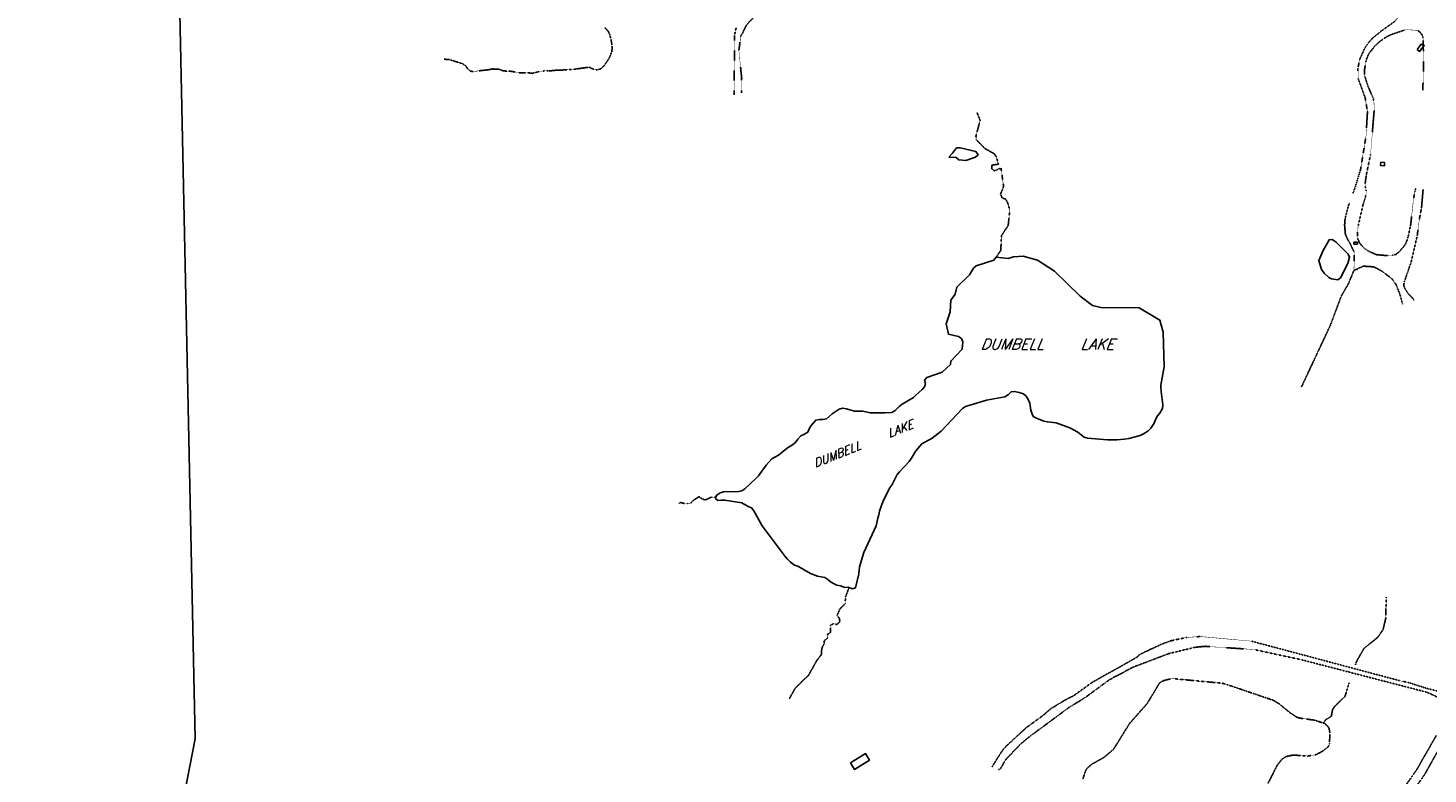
# Model space of a CAD drawing. Header units: feet. Extents: x 0 to 208040, y 0 to 211214.
# Tile 5 of 71: x 190207 to 193551, y 191575 to 193358. Entities that reach past the tile are written whole.
import ezdxf

# ---------------------------------------------------------------- set-up
doc = ezdxf.new("R2010")
doc.units = ezdxf.units.FT
doc.header["$LTSCALE"] = 0.5
doc.header["$MEASUREMENT"] = 0
doc.header["$XCLIPFRAME"] = 0
doc.linetypes.add('HIDDEN2', pattern=[0.1875, 0.125, -0.0625])
doc.linetypes.add('PHANTOM2', pattern=[1.25, 0.625, -0.125, 0.125, -0.125, 0.125, -0.125])
for name, color, linetype in [('image', 7, 'CONTINUOUS'), ('LAKE', 11, 'CONTINUOUS'), ('MI-BLDG', 11, 'CONTINUOUS'), ('MISC-UTILITY', 11, 'CONTINUOUS'), ('R-DIRT', 11, 'HIDDEN2'), ('STREAM', 11, 'PHANTOM2'), ('TEXT', 1, 'CONTINUOUS')]:
    doc.layers.add(name, color=color, linetype=linetype)
doc.styles.add('CVFONT05', font='ROMANC')
doc.styles.add('NOTES', font='ROMANS')
picture_1 = doc.add_image_def('image1.jpg', size_in_pixel=(2000, 2400))

msp = doc.modelspace()

# ---------------------------------------------------------------- linework, layer by layer
at = {"layer": 'LAKE'}
for points, elevation in [([(192406.5, 193049.2), (192424.2, 193048.3), (192430.8, 193042.6), (192447.1, 193040.6), (192470.6, 193048.9), (192476.5, 193054.6), (192471.3, 193062.2), (192434.1, 193071.2), (192425.4, 193071.1), (192415.2, 193058.3)], 165), ([(193322.9, 192852), (193315.4, 192851.6), (193300.2, 192824.7), (193290.9, 192801.6), (193296.7, 192780.1), (193303.1, 192771.8), (193314.5, 192761.4), (193321.3, 192757.8), (193336.2, 192755.7), (193342.8, 192760.9), (193359.6, 192795.2), (193364, 192809.9), (193361, 192816.9), (193331.9, 192845.8)], 140)]:
    msp.add_lwpolyline(points, close=True, dxfattribs=dict(at, elevation=elevation))
at = {"layer": 'LAKE', "elevation": 151.8}
for points in [[(192348.3, 192500), (192348.5, 192500.2), (192350.9, 192508.1), (192348.7, 192516), (192354.6, 192522.3), (192390.6, 192535), (192410.5, 192553.1), (192411.3, 192561.5), (192438.5, 192590.2), (192440, 192607.6), (192437.2, 192615.4), (192429.6, 192620.5), (192405.9, 192626.3), (192400.6, 192650.5), (192410.1, 192679.3), (192411.6, 192707.3), (192422.3, 192721.2), (192426, 192738.3), (192456.4, 192767.9), (192465.5, 192783.4), (192472, 192788.9), (192514.2, 192803), (192519.6, 192809.6), (192548.4, 192806.6), (192561.4, 192811), (192584.7, 192812.5), (192618.2, 192802.7), (192659.1, 192776.4), (192720.9, 192716.4), (192749.9, 192694.3), (192770, 192689.6), (192861.5, 192688.7), (192911.1, 192659.7), (192918.9, 192630.5), (192921.1, 192548.2), (192913.3, 192503.9), (192913.6, 192500)], [(192913.4, 192500), (192913.7, 192488.7), (192918, 192457.3), (192917.5, 192448.3), (192910.8, 192437.1), (192905.2, 192430.6), (192900.4, 192421.9), (192896.9, 192413.2), (192889.7, 192401.4), (192882.9, 192395.1), (192873.2, 192388.8), (192864, 192383.9), (192836.4, 192376.9), (192826.3, 192375.2), (192807.9, 192373.7), (192786.2, 192373.5), (192738.1, 192377.2), (192730, 192380.1), (192722.6, 192385.2), (192715.2, 192391.4), (192695.9, 192402.4), (192662.9, 192413.8), (192642.3, 192416.1), (192634.1, 192418.2), (192616.2, 192425.4), (192608.5, 192429.2), (192605.2, 192436.8), (192602.7, 192444.6), (192599.9, 192461.4), (192596.3, 192469.5), (192591.3, 192477.9), (192584.8, 192483.3), (192575, 192486.7), (192563.8, 192489.1), (192555.4, 192488.2), (192549.2, 192481.9), (192540.6, 192476.2), (192496.9, 192468), (192446.6, 192453.2), (192439.6, 192448.3), (192388.1, 192394.1), (192367.1, 192377.7), (192342.2, 192363.9), (192328.2, 192347.3), (192317.8, 192329.3), (192312.4, 192321.9), (192288.7, 192297.3), (192283.6, 192290.2), (192271.3, 192266.5), (192266.2, 192258.3), (192249.6, 192227.5), (192241.3, 192203), (192239.8, 192194.3), (192237.4, 192186.4), (192232.9, 192168), (192203.5, 192104.5), (192193.5, 192069.7), (192191.4, 192053.1), (192183.5, 192019.9), (192175.7, 192017.2), (192166.7, 192021.2), (192158.6, 192020.6), (192148, 192024.3), (192139.3, 192026.4), (192131.1, 192029.8), (192124.3, 192034.4), (192117.7, 192039.5), (192110.4, 192044.4), (192093.2, 192047.8), (192076.6, 192053.9), (192045.8, 192071.3), (192037.9, 192073.9), (192028.9, 192080.9), (192021, 192088.2), (192015.5, 192094.9), (191960.7, 192168.1), (191941.1, 192204), (191935.7, 192210.5), (191927.8, 192213.7), (191912.5, 192222.8), (191871.5, 192229), (191862.8, 192229.5), (191854.6, 192228.4), (191848.9, 192234.3), (191852.9, 192241.4), (191860.2, 192246.6), (191868.3, 192248.8), (191904.2, 192249.6), (191912.6, 192251.3), (191919.8, 192256), (191946, 192280.6), (191952.2, 192287.7), (191970.7, 192313.1), (191983.6, 192327.9), (191991.2, 192331.7), (191999.6, 192336.9), (192021.2, 192354.5), (192028.5, 192358.6), (192039.5, 192366.5), (192046, 192375), (192053, 192382.9), (192060.6, 192386), (192069.7, 192392), (192072.9, 192399.6), (192078, 192407.8), (192088.8, 192420.4), (192097.5, 192421.8), (192106.2, 192421.6), (192114.8, 192423.8), (192128.3, 192435.6), (192144.8, 192446.9), (192152.6, 192449.1), (192162.4, 192447.8), (192170.6, 192444.9), (192181.5, 192442), (192201.3, 192441.6), (192219.2, 192438.2), (192253.7, 192438.2), (192270.8, 192439.1), (192278.6, 192443.3), (192288.1, 192452.8), (192295.3, 192458.9), (192322.6, 192474.3), (192328, 192480.5), (192342.9, 192494), (192348.3, 192500)]]:
    msp.add_lwpolyline(points, dxfattribs=at)
at = {"layer": 'MI-BLDG', "elevation": 103.5}
msp.add_lwpolyline([(192171.6, 191601.4), (192207.9, 191623.5), (192217.5, 191607.8), (192181.2, 191585.7)], close=True, dxfattribs=at)
at = {"layer": 'MISC-UTILITY'}
for points, elevation in [([(193525.3, 193306.4), (193535.1, 193318.8), (193542.4, 193315.7), (193531.4, 193301.7)], 120.9), ([(193438.7, 193036.7), (193447.9, 193036), (193447.3, 193028), (193438.1, 193028.7)], 134.9)]:
    msp.add_lwpolyline(points, close=True, dxfattribs=dict(at, elevation=elevation))
msp.add_lwpolyline([(193373.9, 192845.5), (193382.7, 192845.5), (193382.7, 192841.4), (193373.9, 192841.4)], close=True, dxfattribs=at)
at = {"layer": 'R-DIRT'}
for points, elevation in [([(191911.4, 193202.7), (191911.9, 193237.7), (191905.2, 193304.1), (191909.8, 193337.8), (191924.3, 193365.9), (191950.4, 193393.8), (191969.7, 193423.2), (192005.5, 193506.6), (192028.1, 193534.7), (192057.7, 193564.5), (192078.6, 193597.2), (192086.2, 193633.7), (192083.3, 193732.7), (192094, 193757.5), (192213, 193847.4), (192279.5, 193884.6), (192309.1, 193913.6), (192385.3, 194005.9), (192426.5, 194041.5), (192523.1, 194086.7), (192539.6, 194089), (192548, 194087.4), (192550.3, 194077.7), (192547.5, 194020.9)], 180), ([(193421.2, 193501.3), (193464.9, 193446.2), (193476.9, 193426.4), (193483.5, 193412.1), (193485.2, 193404.2), (193484.2, 193394.7), (193478.4, 193381.4), (193472.7, 193373.8), (193440.6, 193351), (193418.9, 193333.4), (193407, 193319.6), (193399, 193306.4), (193387.8, 193281.5), (193384.1, 193260.9), (193384.7, 193236.6), (193401.2, 193191.4), (193406.9, 193157.8), (193403.3, 193098.9), (193390.2, 193018.5), (193377.3, 192976.6), (193372.2, 192962.6)], 140), ([(191899.1, 193360), (191894.4, 193339.4), (191894.3, 193197.9)], 165), ([(193522.6, 192975), (193522.6, 192975), (193520.3, 192967.6), (193516.9, 192949.3), (193509.8, 192885.2), (193504, 192859.1), (193501.3, 192850), (193497.6, 192841.8), (193493.4, 192835.3), (193484.3, 192824.8), (193475.4, 192816.7), (193466.6, 192814.4), (193455, 192813.5), (193428.4, 192815.9), (193410.9, 192823.5), (193403.8, 192827.8), (193394.4, 192836.1), (193388.9, 192842.8), (193383.9, 192852.7), (193382.7, 192860.3), (193383, 192869.8), (193385, 192886), (193396.1, 192935), (193402.1, 192954.1), (193403.5, 192962), (193403.4, 192970), (193401.6, 192978.5), (193401.4, 192986), (193403.6, 193004.4), (193414.1, 193055), (193422.6, 193157.3), (193422.4, 193182.9), (193420.2, 193190.4), (193409.6, 193214.8), (193401.2, 193239.3), (193399.8, 193246.9), (193399.6, 193256.5), (193402.9, 193276.8), (193405.4, 193285.8), (193410.5, 193296.7), (193423.6, 193313.5), (193434.8, 193324.4), (193449.6, 193334.8), (193456.5, 193338.7), (193463.2, 193342), (193494.6, 193352.5), (193502.3, 193353.7), (193526.9, 193351.8), (193533.1, 193347), (193537.6, 193340.6), (193539.8, 193333.5), (193541, 193269.7), (193539, 193208.9)], 155), ([(193518.4, 192707), (193518.4, 192707), (193513.9, 192713.1), (193504.8, 192721.8), (193497.8, 192732.4), (193493.3, 192741.6), (193494.8, 192751.2), (193511.3, 192798.6), (193525.8, 192861.9), (193530.9, 192901.8), (193536, 192928), (193539.7, 192971.6)], 150), ([(193363.6, 192938.9), (193361, 192932), (193353.4, 192902.2), (193352.2, 192886.5), (193354.2, 192863.6), (193375.3, 192822.5), (193375.4, 192815), (193374.5, 192778.2)], 140), ([(193249.3, 192500), (193249.4, 192500.2), (193317.8, 192646.5), (193344.1, 192716.7), (193360.6, 192744.7), (193374.5, 192778.2), (193396.9, 192788.5), (193421.4, 192786.8), (193441.8, 192776.4), (193465.7, 192757.8), (193475, 192745.2), (193484.6, 192720.7), (193490.6, 192697.6)], 145), ([(193611.7, 191763.1), (193547.8, 191779.6), (193504, 191793.6), (193485.5, 191797.3), (193129.6, 191892.2), (193007.4, 191903.3), (192975.4, 191901.1), (192937.1, 191893.1), (192913.6, 191884.4), (192861.8, 191859.9), (192856.3, 191854), (192748.7, 191793.3), (192703.6, 191761), (192683.4, 191750.8), (192650, 191730.6), (192632, 191714.7), (192592.1, 191685.7), (192544, 191641.6), (192533.2, 191628.9), (192509.9, 191591.6)], 120), ([(192524.4, 191584.2), (192524.4, 191584.2), (192531, 191588.5), (192539, 191603.4), (192544.6, 191611.2), (192578.7, 191646.9), (192604.5, 191668), (192611.4, 191672.7), (192693.9, 191733.9), (192730.8, 191756.3), (192791.2, 191800.5), (192847.4, 191830.2), (192932.5, 191862.6), (192995.8, 191877.7), (193019.1, 191879.9), (193130.1, 191872.6), (193138.8, 191871.5), (193251.2, 191847.3), (193549.1, 191770), (193577.9, 191756.7)], 70), ([(193393.1, 191425.4), (193400.3, 191427.9), (193417.9, 191444), (193480.1, 191495.1), (193515.2, 191533.4), (193544.3, 191574.8), (193595.3, 191666.3), (193601.6, 191660), (193608.8, 191639.9), (193614.8, 191629.7), (193626, 191616), (193643.2, 191599.4), (193662.6, 191583.8), (193668.1, 191577.3), (193672.5, 191570), (193677, 191554.1), (193677.8, 191535.7), (193671.3, 191423.4), (193673.4, 191323.4)], 70), ([(193571.3, 191666.7), (193524.2, 191584.6), (193494, 191541.4)], 70)]:
    msp.add_lwpolyline(points, dxfattribs=dict(at, elevation=elevation))
at = {"layer": 'STREAM'}
for points, elevation in [([(191585, 193358.7), (191592.4, 193351.2), (191596.8, 193341.5), (191599.6, 193331.7), (191601.9, 193317.6), (191602.5, 193309.2), (191601.5, 193300.8), (191598.6, 193292.6), (191594.8, 193284.7), (191583.8, 193268.1), (191575.2, 193260.1), (191567.1, 193257.6), (191558.4, 193258.9), (191547.5, 193264), (191516, 193259.7), (191481.3, 193257), (191470.2, 193256.9), (191450.1, 193254.9), (191440.1, 193255.1), (191424.9, 193253), (191412.7, 193249.2), (191403.5, 193250.4), (191380.7, 193250.8), (191358.1, 193254.7), (191349.1, 193254.6), (191341, 193255.7), (191331.7, 193259.1), (191316.3, 193259.8), (191305.4, 193257.6), (191282.4, 193255.2), (191274, 193253.5), (191263.9, 193254.3), (191257.1, 193260.5), (191252.4, 193267.5), (191245.1, 193272.3), (191213.8, 193282.1), (191201.3, 193283.1)], 125), ([(192519.6, 192809.6), (192530.9, 192826), (192532.5, 192861.3), (192548.6, 192885.8), (192552.4, 192922.2), (192546.6, 192942), (192541.9, 192949), (192534, 192951.4), (192530.4, 192960.9), (192537.6, 192979.4), (192531.3, 193023), (192515.9, 193016.4), (192509.1, 193021.2), (192509.6, 193029.9), (192525.3, 193032.2), (192520, 193050.4), (192515.3, 193057.1), (192492.7, 193069.7), (192472.2, 193091), (192471.6, 193099.7), (192481.6, 193136.9), (192474.4, 193155.1)], 150), ([(191847.8, 192236.2), (191847.8, 192236.2), (191839.7, 192236.4), (191824.5, 192229.5), (191816.9, 192232.7), (191810.1, 192237.5), (191796, 192228.5), (191790.6, 192222.2), (191782.5, 192220.8), (191774.1, 192221.5), (191766.2, 192223.6), (191762.3, 192221.6)], 155), ([(192025.7, 191754.5), (192040.1, 191780.3), (192071.4, 191810.6), (192090.9, 191845.2), (192102.5, 191860.5), (192102.2, 191868.7), (192104.3, 191877.4), (192108.3, 191884.7), (192109.6, 191894), (192117.7, 191900), (192116.5, 191908.1), (192124.4, 191913.1), (192124, 191930.2), (192131.3, 191934), (192139.7, 191931.9), (192146.7, 191939), (192145, 191947.2), (192139.8, 191953.6), (192146.5, 191969.2), (192158.9, 191981.2), (192160.1, 191998.3), (192168.9, 192021.4)], 75), ([(193378.2, 191835.8), (193381.2, 191844.6), (193398.6, 191875.1), (193431.2, 191901.1), (193444, 191919.7), (193450.3, 191945.5), (193451.8, 191997.3)], 50), ([(192726.8, 191562), (192732.8, 191580.9), (192736.6, 191587.9), (192749.2, 191598.6), (192777.8, 191614.7), (192800.4, 191634), (192838.8, 191695.7), (192880.7, 191743.3), (192910.4, 191792.6), (192919.1, 191797.7), (192934.7, 191801.7), (192942.3, 191802.6), (193059.5, 191791.7), (193068.4, 191789.5), (193182.4, 191750.7), (193197.5, 191741.2), (193220.3, 191722.4), (193237.7, 191710.5), (193246, 191708.1), (193281, 191703.3), (193304, 191695.5), (193310.2, 191691), (193314.9, 191684.3), (193317.3, 191673.1), (193316, 191647.9), (193313.7, 191640.3), (193298.5, 191628.5), (193282.3, 191620.4), (193263.8, 191617.6), (193229.4, 191620.1), (193212.5, 191616.4), (193202.7, 191610.1), (193191, 191595.3), (193169.4, 191552.6)], 25.7), ([(193301.8, 191696.6), (193306.6, 191703.8), (193320.7, 191713.2), (193323.4, 191728.6), (193327.9, 191735.5), (193353.2, 191760.3), (193363, 191792.4)], 30)]:
    msp.add_lwpolyline(points, dxfattribs=dict(at, elevation=elevation))

# ---------------------------------------------------------------- texts
at = {"layer": 'TEXT', "style": 'CVFONT05', "oblique": 22}
msp.add_text('DUMBELL    LAKE', height=25, dxfattribs=at).set_placement((192482.3, 192589.5))
at = {"layer": 'TEXT', "style": 'NOTES', "oblique": 22}
msp.add_text('DUMBELL    LAKE', height=20, rotation=22.0617, dxfattribs=at).set_placement((192087.2, 192306.6))

# ---------------------------------------------------------------- pictures from other files: only their frames are drawn
at = {"layer": 'image'}
image = msp.add_image(picture_1, insert=(189577.4, 187001.2), size_in_units=(14997.8, 17997.4), rotation=0.6, dxfattribs=at)
image.set_boundary_path([(132.996, 330.714), (430.192, 24.765), (1020.87, 15.748), (1441.694, 2.418), (1679.783, 17.58), (1693.604, 9.457), (1619.806, 230.729), (1548.014, 470.558), (1535.763, 774.424), (1569.421, 992.353), (1639.473, 1205.262), (1591.986, 1384.6), (1519.706, 1505.468), (1523.142, 1667.603), (1504.677, 1730.756), (1672.9, 1884.48), (1821.97, 1931.65), (1498.085, 2118.297), (960.466, 2148.074), (673.895, 2165.344), (458.475, 2163.088), (240.59, 2160.806), (87.062, 2055.378), (143.158, 1779.843), (140.638, 1536.635), (138.25, 1280.692), (130.08, 1093.17), (219.456, 785.044), (141.38, 497.97), (132.996, 330.714)])
image.dxf.flags = 15

doc.saveas('drawing.dxf')
